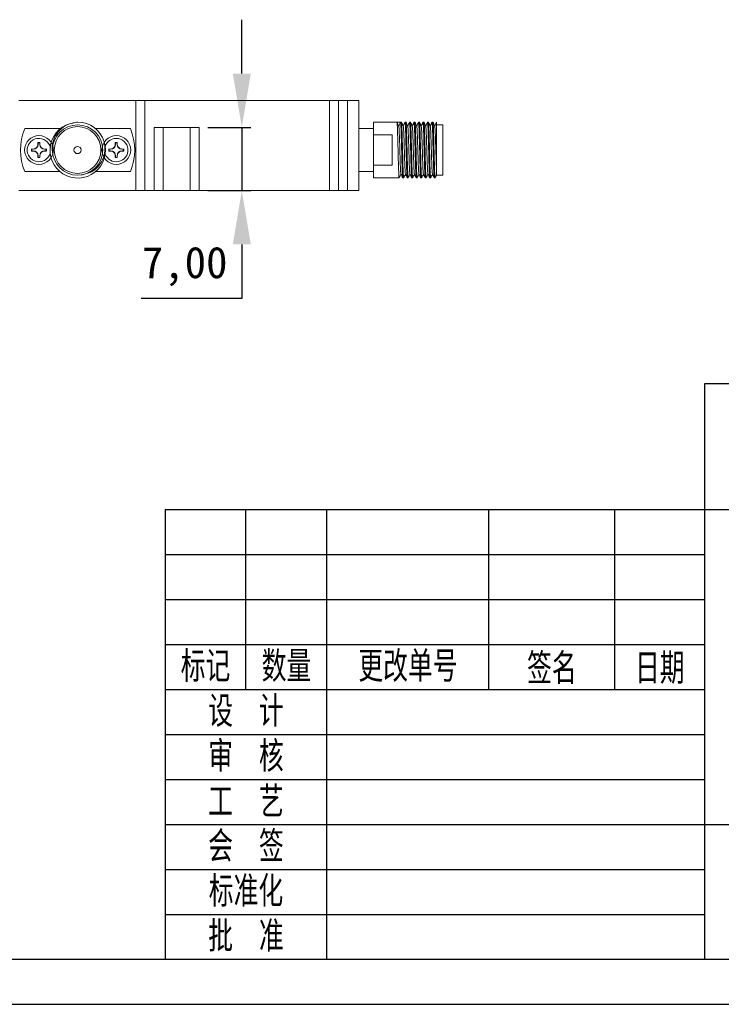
# Model space of a CAD drawing. Header units: millimetres. Extents: x 2112 to 2532, y 896 to 1193.
# Tile 3 of 10: x 2331 to 2409, y 896 to 1005. Entities that reach past the tile are written whole.
import ezdxf

# ---------------------------------------------------------------- set-up
doc = ezdxf.new("R2010")
doc.units = ezdxf.units.MM
doc.layers.add('图框周边', color=6, linetype='Continuous')
doc.layers.add('图框线', color=7, linetype='Continuous', lineweight=30)
doc.styles.get("Standard").update_dxf_attribs({"font": 'arial.ttf'})
doc.styles.add('STYLE1', font='txt', dxfattribs={"width": 0.707})
doc.dimstyles.new('ISO-25', dxfattribs={"dimtxt": 2.5, "dimasz": 2.5, "dimexe": 1.25, "dimexo": 0.625, "dimtad": 1, "dimtxsty": 'Standard', "dimcen": 2.5, "dimadec": 0, "dimazin": 0, "dimtfac": 1, "dimtmove": 0, "dimatfit": 3, "dimfxl": 1, "dimarcsym": 0})

# ---------------------------------------------------------------- blocks, each defined once
blk = doc.blocks.new('M1.6')
at = {"color": 7, "linetype": 'Continuous', "lineweight": 15}
for p, q in [((271.56, 206.01), (271.75, 206.01)), ((271.56, 205.82), (271.75, 205.82)), ((272.28, 206.73), (272.28, 206.55)), ((272.47, 206.73), (272.47, 206.55)), ((273.19, 206.01), (273, 206.01)), ((273.19, 205.82), (273, 205.82)), ((272.28, 205.11), (272.28, 205.29)), ((272.47, 205.11), (272.47, 205.29))]:
    blk.add_line(p, q, dxfattribs=at)
at = {"color": 7, "linetype": 'Continuous', "lineweight": 15, "flags": 128}
for points in [[(271.55, 206.03), (271.57, 206.03), (271.6, 206.03), (271.62, 206.03), (271.65, 206.03), (271.67, 206.03), (271.7, 206.03), (271.72, 206.03), (271.75, 206.03)], [(271.55, 205.8), (271.57, 205.8), (271.6, 205.8), (271.62, 205.8), (271.65, 205.8), (271.67, 205.8), (271.7, 205.8), (271.72, 205.8), (271.75, 205.8)], [(272.26, 206.74), (272.26, 206.72), (272.26, 206.69), (272.26, 206.67), (272.26, 206.65), (272.26, 206.62), (272.26, 206.6), (272.26, 206.57), (272.26, 206.55)], [(272.49, 206.74), (272.49, 206.72), (272.49, 206.69), (272.49, 206.67), (272.49, 206.65), (272.49, 206.62), (272.49, 206.6), (272.49, 206.57), (272.49, 206.55)], [(273.2, 206.03), (273.18, 206.03), (273.15, 206.03), (273.13, 206.03), (273.1, 206.03), (273.08, 206.03), (273.05, 206.03), (273.03, 206.03), (273, 206.03)], [(273.2, 205.8), (273.18, 205.8), (273.15, 205.8), (273.13, 205.8), (273.1, 205.8), (273.08, 205.8), (273.05, 205.8), (273.03, 205.8), (273, 205.8)], [(272.26, 205.09), (272.26, 205.11), (272.26, 205.14), (272.26, 205.16), (272.26, 205.19), (272.26, 205.21), (272.26, 205.24), (272.26, 205.26), (272.26, 205.29)], [(272.49, 205.09), (272.49, 205.11), (272.49, 205.14), (272.49, 205.16), (272.49, 205.19), (272.49, 205.21), (272.49, 205.24), (272.49, 205.26), (272.49, 205.29)]]:
    blk.add_lwpolyline(points, dxfattribs=at)
at = {"color": 7, "linetype": 'Continuous', "lineweight": 15}
blk.add_circle((272.38, 205.92), 1.6, dxfattribs=at)
for centre, radius, start, end in [((272.38, 205.92), 0.835, 172.109, 187.891), ((272.38, 205.92), 0.817, 173.1839, 186.8161), ((271.75, 206.55), 0.533, 270.2329, 0), ((271.75, 205.29), 0.533, 0, 89.7671), ((272.38, 205.92), 0.835, 82.1127, 97.8873), ((272.38, 205.92), 0.817, 83.1922, 96.8078), ((273.01, 206.55), 0.533, 180, 269.7671), ((273.01, 205.29), 0.533, 90.2329, 180), ((272.38, 205.92), 0.817, 353.1839, 6.8161), ((272.38, 205.92), 0.835, 352.109, 7.891), ((272.38, 205.92), 0.835, 262.1127, 277.8873), ((272.38, 205.92), 0.817, 263.1922, 276.8078)]:
    blk.add_arc(centre, radius, start, end, dxfattribs=at)
for points in [[(271.56, 206.01), (271.56, 206.02), (271.55, 206.03), (271.55, 206.03)], [(271.56, 205.82), (271.56, 205.81), (271.55, 205.81), (271.55, 205.8)], [(272.28, 206.73), (272.27, 206.73), (272.27, 206.74), (272.26, 206.74)], [(272.47, 206.73), (272.48, 206.73), (272.48, 206.74), (272.49, 206.74)], [(273.19, 206.01), (273.19, 206.02), (273.2, 206.03), (273.2, 206.03)], [(273.19, 205.82), (273.19, 205.81), (273.2, 205.81), (273.2, 205.8)], [(272.28, 205.11), (272.27, 205.1), (272.27, 205.1), (272.26, 205.09)], [(272.47, 205.11), (272.48, 205.1), (272.48, 205.1), (272.49, 205.09)]]:
    blk.add_open_spline(points, degree=3, dxfattribs=at)
for points in [[(272.26, 206.55), (272.26, 206.42), (272.2, 206.28), (272.01, 206.09), (271.88, 206.04), (271.75, 206.03)], [(272.26, 205.29), (272.26, 205.42), (272.2, 205.55), (272.01, 205.74), (271.88, 205.8), (271.75, 205.8)], [(272.49, 206.55), (272.49, 206.42), (272.55, 206.28), (272.74, 206.09), (272.87, 206.04), (273, 206.03)], [(273, 205.8), (272.87, 205.8), (272.74, 205.74), (272.55, 205.55), (272.49, 205.42), (272.49, 205.29)]]:
    blk.add_open_spline(points, degree=3, knots=[0, 0, 0, 0, 0.5, 0.5, 1, 1, 1, 1], dxfattribs=at)
blk = doc.blocks.new('*D6')
at = {"color": 0, "lineweight": -2, "transparency": 16777216}
for p, q in [((2355.85, 998.98), (2355.85, 1004.97)), ((2352.09, 992.98), (2356.84, 992.98)), ((2355.85, 992.98), (2355.85, 985.98)), ((2352.09, 985.98), (2356.84, 985.98)), ((2355.85, 979.99), (2355.85, 973.99)), ((2355.85, 973.99), (2344.67, 973.99))]:
    blk.add_line(p, q, dxfattribs=at)
at = {"color": 0, "transparency": 16777216}
for points in [[(2354.85, 998.98), (2356.85, 998.98), (2355.85, 992.98)], [(2354.85, 979.99), (2356.85, 979.99), (2355.85, 985.98)]]:
    blk.add_solid(points, dxfattribs=at)
at = {"layer": 'Defpoints', "color": 0, "transparency": 16777216}
for p in [(2351.09, 992.98), (2351.09, 985.98), (2355.85, 985.98)]:
    blk.add_point(p, dxfattribs=at)
at = {"color": 0, "transparency": 16777216, "insert": (2349.5, 977.54), "char_height": 6.35, "attachment_point": 5}
blk.add_mtext('{\\fFangSong|b0|i0|c134|p49;\\H0.55118x;7,00}', dxfattribs=at)

msp = doc.modelspace()

# ---------------------------------------------------------------- linework, layer by layer
at = {"color": 7, "linetype": 'Continuous', "lineweight": 15}
for p, q in [((2331.074, 995.982), (2344.074, 995.982)), ((2344.074, 995.982), (2344.074, 985.982)), ((2345.074, 985.982), (2345.074, 995.982)), ((2345.074, 995.982), (2365.595, 995.982)), ((2365.595, 995.982), (2365.595, 985.982)), ((2366.595, 985.982), (2366.595, 995.982)), ((2367.595, 995.982), (2367.595, 985.982)), ((2367.595, 995.982), (2368.845, 995.982)), ((2368.845, 985.982), (2368.845, 995.982)), ((2366.595, 994.062), (2366.597, 994.062)), ((2335.632, 992.882), (2331.716, 992.882)), ((2343.473, 992.882), (2339.557, 992.882)), ((2351.095, 992.982), (2346.095, 992.982)), ((2346.095, 992.982), (2346.095, 985.982)), ((2347.095, 985.982), (2347.095, 992.982)), ((2350.095, 992.982), (2350.095, 985.982)), ((2351.095, 985.982), (2351.095, 992.982)), ((2370.495, 992.882), (2368.845, 992.882)), ((2373.095, 993.582), (2370.495, 993.582)), ((2370.495, 993.582), (2370.495, 992.882)), ((2370.495, 992.882), (2370.495, 988.082)), ((2373.095, 993.582), (2373.495, 993.582)), ((2373.495, 993.582), (2373.296, 993.152)), ((2373.595, 993.582), (2373.495, 993.582)), ((2374.095, 993.582), (2373.995, 993.582)), ((2374.595, 993.582), (2374.495, 993.582)), ((2375.095, 993.582), (2374.995, 993.582)), ((2375.595, 993.582), (2375.495, 993.582)), ((2376.095, 993.582), (2375.995, 993.582)), ((2376.595, 993.582), (2376.495, 993.582)), ((2377.095, 993.582), (2376.995, 993.582)), ((2377.293, 993.147), (2377.29, 993.127)), ((2377.495, 993.582), (2377.49, 993.555)), ((2378.195, 993.282), (2377.495, 993.282)), ((2378.195, 987.682), (2378.195, 993.282)), ((2370.495, 992.17), (2372.573, 992.17)), ((2372.573, 992.17), (2372.573, 988.794)), ((2377.495, 990.018), (2377.495, 987.682)), ((2372.573, 988.794), (2370.495, 988.794)), ((2331.716, 988.082), (2335.632, 988.082)), ((2338.2, 987.765), (2338.011, 987.713)), ((2339.557, 988.082), (2343.473, 988.082)), ((2368.845, 988.082), (2370.495, 988.082)), ((2370.495, 988.082), (2370.495, 987.382)), ((2370.495, 987.382), (2373.345, 987.382)), ((2373.745, 987.382), (2373.845, 987.382)), ((2374.245, 987.382), (2374.345, 987.382)), ((2374.745, 987.382), (2374.845, 987.382)), ((2375.245, 987.382), (2375.345, 987.382)), ((2375.745, 987.382), (2375.845, 987.382)), ((2376.245, 987.382), (2376.345, 987.382)), ((2376.745, 987.382), (2376.845, 987.382)), ((2377.245, 987.382), (2377.345, 987.382)), ((2377.495, 987.682), (2378.195, 987.682)), ((2331.074, 985.982), (2344.074, 985.982)), ((2345.074, 985.982), (2346.095, 985.982)), ((2347.095, 985.982), (2350.095, 985.982)), ((2351.095, 985.982), (2365.595, 985.982)), ((2368.845, 985.982), (2367.595, 985.982))]:
    msp.add_line(p, q, dxfattribs=at)
for radius in [2.8, 2.6, 0.4]:
    msp.add_circle((2337.595, 990.482), radius, dxfattribs=at)
for centre, radius, start, end in [((2337.595, 990.482), 6.35, 157.79307, 202.20693), ((2337.615, 990.455), 3.088, 97.66721, 18.05865), ((2337.595, 990.482), 3.1, 17.4576, 90), ((2337.595, 990.482), 6.35, 337.79307, 22.20693), ((2333.295, 990.482), 1.3, 11.73059, 270), ((2341.895, 990.482), 1.3, 270, 163.33916), ((2333.295, 990.482), 1.3, 270, 343.48524), ((2341.895, 990.482), 1.3, 190.65424, 270)]:
    msp.add_arc(centre, radius, start, end, dxfattribs=at)
for points, knots in [([(2344.074, 995.982), (2344.089, 995.982), (2344.119, 995.982), (2344.351, 995.982), (2344.681, 995.982), (2344.943, 995.982), (2345.074, 995.982)], [0, 0, 0, 0, 0.2500046, 0.4999994, 0.7500029, 1, 1, 1, 1]), ([(2365.595, 995.982), (2365.726, 995.982), (2365.988, 995.982), (2366.318, 995.982), (2366.549, 995.982), (2366.579, 995.982), (2366.595, 995.982)], [0, 0, 0, 0, 0.249999, 0.5000022, 0.7499953, 1, 1, 1, 1]), ([(2366.595, 995.982), (2366.61, 995.982), (2366.64, 995.982), (2366.871, 995.982), (2367.201, 995.982), (2367.463, 995.982), (2367.595, 995.982)], [0, 0, 0, 0, 0.2500002, 0.5000033, 0.7500017, 1, 1, 1, 1]), ([(2334.833, 990.018), (2334.791, 990.335), (2334.707, 990.968), (2334.99, 991.901), (2335.546, 992.708), (2336.353, 993.307), (2337.09, 993.543), (2337.51, 993.575), (2337.595, 993.582)], [0, 0, 0, 0, 0.1854932, 0.3709792, 0.5563594, 0.7528405, 0.9501894, 1, 1, 1, 1]), ([(2373.299, 993.145), (2373.265, 993.217), (2373.199, 993.361), (2373.132, 993.506), (2373.098, 993.578)], [0, 0, 0, 0, 0.4999408, 1, 1, 1, 1]), ([(2373.099, 993.555), (2373.106, 993.524), (2373.122, 993.457), (2373.149, 992.943), (2373.176, 992.158), (2373.201, 991.174), (2373.23, 990.115), (2373.256, 989.096), (2373.281, 988.236), (2373.31, 987.62), (2373.331, 987.422), (2373.343, 987.365), (2373.347, 987.398), (2373.349, 987.409)], [0, 0, 0, 0, 0.0906583, 0.1980506, 0.3054635, 0.4128651, 0.5202651, 0.6276777, 0.735081, 0.8424813, 0.949893, 0.9832578, 1, 1, 1, 1]), ([(2373.54, 987.848), (2373.538, 987.845), (2373.527, 987.83), (2373.506, 988.098), (2373.478, 988.63), (2373.454, 989.381), (2373.427, 990.248), (2373.399, 991.143), (2373.374, 991.964), (2373.348, 992.619), (2373.321, 993.045), (2373.306, 993.1), (2373.299, 993.124)], [0, 0, 0, 0, 0.0311879, 0.1420082, 0.2534435, 0.3604148, 0.470565, 0.5823226, 0.6898317, 0.799165, 0.9110854, 1, 1, 1, 1]), ([(2373.745, 987.382), (2373.736, 987.416), (2373.719, 987.485), (2373.69, 988.019), (2373.664, 988.807), (2373.638, 989.79), (2373.609, 990.849), (2373.583, 991.867), (2373.558, 992.73), (2373.529, 993.336), (2373.508, 993.564), (2373.497, 993.579), (2373.495, 993.582)], [0, 0, 0, 0, 0.10739382, 0.21478689, 0.32220063, 0.42960301, 0.53700383, 0.64441734, 0.7518214, 0.85922249, 0.96663509, 1, 1, 1, 1]), ([(2373.799, 993.145), (2373.765, 993.217), (2373.699, 993.361), (2373.632, 993.506), (2373.598, 993.578)], [0, 0, 0, 0, 0.49997231, 1, 1, 1, 1]), ([(2373.599, 993.555), (2373.606, 993.524), (2373.622, 993.457), (2373.649, 992.943), (2373.676, 992.158), (2373.701, 991.174), (2373.73, 990.115), (2373.756, 989.096), (2373.781, 988.236), (2373.81, 987.62), (2373.831, 987.422), (2373.843, 987.365), (2373.847, 987.398), (2373.849, 987.409)], [0, 0, 0, 0, 0.09066694, 0.19805917, 0.3054721, 0.41287364, 0.52027366, 0.62768634, 0.73508956, 0.84248984, 0.94990162, 0.98326635, 1, 1, 1, 1]), ([(2373.991, 993.578), (2373.957, 993.506), (2373.892, 993.365), (2373.826, 993.223), (2373.795, 993.154)], [0, 0, 0, 0, 0.511158, 1, 1, 1, 1]), ([(2374.04, 987.846), (2374.038, 987.842), (2374.028, 987.825), (2374.007, 988.083), (2373.979, 988.606), (2373.955, 989.351), (2373.928, 990.214), (2373.9, 991.11), (2373.875, 991.936), (2373.849, 992.598), (2373.822, 993.038), (2373.806, 993.1), (2373.799, 993.128)], [0, 0, 0, 0, 0.0273877, 0.1380351, 0.2495278, 0.3565628, 0.4665047, 0.5782824, 0.6859319, 0.7950247, 0.906927, 1, 1, 1, 1]), ([(2374.245, 987.382), (2374.236, 987.416), (2374.219, 987.485), (2374.19, 988.019), (2374.164, 988.807), (2374.138, 989.79), (2374.109, 990.849), (2374.083, 991.868), (2374.058, 992.728), (2374.029, 993.344), (2374.008, 993.542), (2373.996, 993.599), (2373.992, 993.566), (2373.99, 993.555)], [0, 0, 0, 0, 0.105628, 0.2112553, 0.3169028, 0.4225393, 0.5281742, 0.6338215, 0.7394596, 0.8450947, 0.9507412, 0.9835575, 1, 1, 1, 1]), ([(2374.095, 993.582), (2374.103, 993.548), (2374.12, 993.479), (2374.149, 992.945), (2374.176, 992.157), (2374.201, 991.174), (2374.23, 990.115), (2374.256, 989.096), (2374.281, 988.236), (2374.31, 987.62), (2374.331, 987.422), (2374.343, 987.365), (2374.347, 987.398), (2374.349, 987.409)], [0, 0, 0, 0, 0.1056262, 0.2112519, 0.316898, 0.4225329, 0.5281663, 0.6338121, 0.7394486, 0.8450822, 0.9507272, 0.9835431, 1, 1, 1, 1]), ([(2374.299, 993.145), (2374.265, 993.217), (2374.199, 993.361), (2374.132, 993.506), (2374.098, 993.578)], [0, 0, 0, 0, 0.4999441, 1, 1, 1, 1]), ([(2374.491, 993.578), (2374.457, 993.506), (2374.392, 993.365), (2374.326, 993.223), (2374.295, 993.154)], [0, 0, 0, 0, 0.5113351, 1, 1, 1, 1]), ([(2374.54, 987.831), (2374.539, 987.829), (2374.531, 987.811), (2374.514, 987.994), (2374.489, 988.387), (2374.466, 988.981), (2374.444, 989.694), (2374.42, 990.482), (2374.395, 991.27), (2374.373, 991.983), (2374.35, 992.577), (2374.325, 992.97), (2374.308, 993.153), (2374.3, 993.135), (2374.299, 993.133)], [0, 0, 0, 0, 0.0112466, 0.1089176, 0.2085322, 0.3057307, 0.4009184, 0.4999861, 0.5990521, 0.6942413, 0.7914385, 0.8910531, 0.9887245, 1, 1, 1, 1]), ([(2374.745, 987.382), (2374.736, 987.416), (2374.719, 987.485), (2374.69, 988.019), (2374.664, 988.807), (2374.638, 989.79), (2374.609, 990.849), (2374.583, 991.868), (2374.558, 992.728), (2374.529, 993.344), (2374.508, 993.542), (2374.496, 993.599), (2374.492, 993.566), (2374.49, 993.555)], [0, 0, 0, 0, 0.1056264, 0.211252, 0.316898, 0.4225328, 0.528166, 0.6338118, 0.7394482, 0.8450817, 0.9507266, 0.9835424, 1, 1, 1, 1]), ([(2374.595, 993.582), (2374.603, 993.548), (2374.62, 993.479), (2374.649, 992.945), (2374.676, 992.157), (2374.701, 991.174), (2374.73, 990.115), (2374.756, 989.096), (2374.781, 988.236), (2374.81, 987.62), (2374.831, 987.422), (2374.843, 987.365), (2374.847, 987.398), (2374.849, 987.409)], [0, 0, 0, 0, 0.1056261, 0.2112516, 0.3168975, 0.4225323, 0.5281655, 0.6338111, 0.7394475, 0.845081, 0.9507258, 0.9835416, 1, 1, 1, 1]), ([(2374.799, 993.145), (2374.765, 993.217), (2374.699, 993.361), (2374.632, 993.506), (2374.598, 993.578)], [0, 0, 0, 0, 0.4999548, 1, 1, 1, 1]), ([(2374.991, 993.578), (2374.957, 993.506), (2374.892, 993.365), (2374.826, 993.223), (2374.795, 993.154)], [0, 0, 0, 0, 0.511456, 1, 1, 1, 1]), ([(2375.04, 987.836), (2375.033, 987.864), (2375.017, 987.926), (2374.99, 988.366), (2374.964, 989.028), (2374.939, 989.854), (2374.911, 990.75), (2374.884, 991.613), (2374.86, 992.358), (2374.832, 992.881), (2374.811, 993.139), (2374.801, 993.122), (2374.799, 993.118)], [0, 0, 0, 0, 0.0932935, 0.2051809, 0.3142592, 0.4218926, 0.5336555, 0.6435845, 0.7506053, 0.8620831, 0.9727153, 1, 1, 1, 1]), ([(2375.245, 987.382), (2375.236, 987.416), (2375.219, 987.485), (2375.19, 988.019), (2375.164, 988.807), (2375.138, 989.79), (2375.109, 990.849), (2375.083, 991.868), (2375.058, 992.728), (2375.029, 993.344), (2375.008, 993.542), (2374.996, 993.599), (2374.992, 993.566), (2374.99, 993.555)], [0, 0, 0, 0, 0.1056255, 0.2112502, 0.3168953, 0.4225292, 0.5281616, 0.6338064, 0.7394419, 0.8450746, 0.9507185, 0.9835341, 1, 1, 1, 1]), ([(2375.299, 993.145), (2375.265, 993.217), (2375.199, 993.361), (2375.132, 993.506), (2375.098, 993.578)], [0, 0, 0, 0, 0.4999408, 1, 1, 1, 1]), ([(2375.099, 993.555), (2375.106, 993.524), (2375.122, 993.457), (2375.149, 992.943), (2375.176, 992.158), (2375.201, 991.174), (2375.23, 990.115), (2375.256, 989.096), (2375.281, 988.236), (2375.31, 987.62), (2375.331, 987.422), (2375.343, 987.365), (2375.347, 987.398), (2375.349, 987.409)], [0, 0, 0, 0, 0.0906649, 0.1980582, 0.3054723, 0.412875, 0.5202761, 0.62769, 0.7350943, 0.8424957, 0.9499087, 0.9832738, 1, 1, 1, 1]), ([(2375.491, 993.578), (2375.457, 993.506), (2375.392, 993.365), (2375.326, 993.223), (2375.295, 993.154)], [0, 0, 0, 0, 0.5112755, 1, 1, 1, 1]), ([(2375.54, 987.84), (2375.533, 987.864), (2375.518, 987.919), (2375.491, 988.345), (2375.465, 989), (2375.44, 989.821), (2375.412, 990.716), (2375.385, 991.583), (2375.361, 992.334), (2375.333, 992.866), (2375.312, 993.134), (2375.301, 993.119), (2375.299, 993.116)], [0, 0, 0, 0, 0.0889087, 0.2008119, 0.3101271, 0.4176198, 0.5293621, 0.6394955, 0.7464505, 0.8578687, 0.968672, 1, 1, 1, 1]), ([(2375.745, 987.382), (2375.736, 987.416), (2375.719, 987.485), (2375.69, 988.019), (2375.664, 988.807), (2375.638, 989.79), (2375.609, 990.849), (2375.583, 991.868), (2375.558, 992.728), (2375.529, 993.344), (2375.508, 993.542), (2375.496, 993.599), (2375.492, 993.566), (2375.49, 993.555)], [0, 0, 0, 0, 0.1056274, 0.2112539, 0.3169009, 0.4225366, 0.5281709, 0.6338176, 0.739455, 0.8450895, 0.9507353, 0.9835514, 1, 1, 1, 1]), ([(2375.799, 993.145), (2375.766, 993.217), (2375.699, 993.361), (2375.632, 993.506), (2375.598, 993.578)], [0, 0, 0, 0, 0.4999692, 1, 1, 1, 1]), ([(2375.599, 993.555), (2375.606, 993.524), (2375.622, 993.457), (2375.649, 992.943), (2375.676, 992.158), (2375.701, 991.174), (2375.73, 990.115), (2375.756, 989.096), (2375.781, 988.236), (2375.81, 987.62), (2375.831, 987.422), (2375.843, 987.365), (2375.847, 987.398), (2375.849, 987.409)], [0, 0, 0, 0, 0.0906416, 0.1980371, 0.3054533, 0.4128581, 0.5202614, 0.6276773, 0.7350838, 0.8424873, 0.9499024, 0.9832681, 1, 1, 1, 1]), ([(2375.991, 993.578), (2375.957, 993.506), (2375.892, 993.365), (2375.826, 993.223), (2375.795, 993.154)], [0, 0, 0, 0, 0.5113769, 1, 1, 1, 1]), ([(2376.04, 987.843), (2376.033, 987.864), (2376.018, 987.912), (2375.992, 988.325), (2375.966, 988.972), (2375.941, 989.789), (2375.913, 990.683), (2375.886, 991.552), (2375.862, 992.309), (2375.834, 992.851), (2375.813, 993.128), (2375.802, 993.117), (2375.799, 993.114)], [0, 0, 0, 0, 0.0845438, 0.1964534, 0.3060017, 0.4133703, 0.5250799, 0.6354119, 0.7423198, 0.8536699, 0.9646363, 1, 1, 1, 1]), ([(2376.245, 987.382), (2376.236, 987.416), (2376.219, 987.485), (2376.19, 988.019), (2376.163, 988.807), (2376.138, 989.79), (2376.109, 990.849), (2376.083, 991.868), (2376.058, 992.728), (2376.029, 993.344), (2376.008, 993.542), (2375.996, 993.599), (2375.992, 993.566), (2375.99, 993.555)], [0, 0, 0, 0, 0.1056249, 0.211249, 0.3168934, 0.4225267, 0.5281584, 0.6338026, 0.7394375, 0.8450695, 0.9507129, 0.9835282, 1, 1, 1, 1]), ([(2376.299, 993.145), (2376.265, 993.217), (2376.199, 993.361), (2376.132, 993.506), (2376.098, 993.578)], [0, 0, 0, 0, 0.4999408, 1, 1, 1, 1]), ([(2376.099, 993.555), (2376.106, 993.524), (2376.122, 993.457), (2376.149, 992.943), (2376.176, 992.158), (2376.201, 991.174), (2376.23, 990.115), (2376.256, 989.096), (2376.281, 988.236), (2376.31, 987.62), (2376.331, 987.422), (2376.343, 987.365), (2376.347, 987.398), (2376.349, 987.409)], [0, 0, 0, 0, 0.0906631, 0.1980561, 0.3054699, 0.4128722, 0.520273, 0.6276865, 0.7350906, 0.8424917, 0.9499043, 0.9832693, 1, 1, 1, 1]), ([(2376.491, 993.578), (2376.457, 993.506), (2376.392, 993.365), (2376.326, 993.223), (2376.295, 993.154)], [0, 0, 0, 0, 0.511226, 1, 1, 1, 1]), ([(2376.54, 987.846), (2376.537, 987.847), (2376.526, 987.851), (2376.506, 988.102), (2376.481, 988.568), (2376.459, 989.207), (2376.436, 989.951), (2376.411, 990.75), (2376.386, 991.55), (2376.363, 992.284), (2376.335, 992.835), (2376.313, 993.122), (2376.302, 993.115), (2376.299, 993.113)], [0, 0, 0, 0, 0.0436527, 0.1424343, 0.2417063, 0.3372765, 0.4339391, 0.533484, 0.6315679, 0.7383561, 0.8495385, 0.9605671, 1, 1, 1, 1]), ([(2376.745, 987.382), (2376.736, 987.416), (2376.719, 987.485), (2376.69, 988.019), (2376.664, 988.807), (2376.638, 989.79), (2376.609, 990.849), (2376.583, 991.868), (2376.558, 992.728), (2376.529, 993.344), (2376.508, 993.542), (2376.496, 993.599), (2376.492, 993.566), (2376.49, 993.555)], [0, 0, 0, 0, 0.1056277, 0.2112546, 0.3169019, 0.422538, 0.5281726, 0.6338196, 0.7394574, 0.8450922, 0.9507384, 0.9835546, 1, 1, 1, 1]), ([(2376.799, 993.145), (2376.765, 993.217), (2376.699, 993.361), (2376.632, 993.506), (2376.598, 993.578)], [0, 0, 0, 0, 0.499955, 1, 1, 1, 1]), ([(2376.599, 993.555), (2376.606, 993.524), (2376.622, 993.457), (2376.649, 992.943), (2376.676, 992.158), (2376.701, 991.174), (2376.73, 990.115), (2376.756, 989.096), (2376.781, 988.236), (2376.81, 987.62), (2376.831, 987.422), (2376.843, 987.365), (2376.847, 987.398), (2376.849, 987.409)], [0, 0, 0, 0, 0.0906519, 0.1980468, 0.3054622, 0.4128664, 0.520269, 0.6276842, 0.73509, 0.8424929, 0.9499072, 0.9832728, 1, 1, 1, 1]), ([(2376.991, 993.578), (2376.957, 993.506), (2376.892, 993.365), (2376.826, 993.223), (2376.795, 993.154)], [0, 0, 0, 0, 0.5113094, 1, 1, 1, 1]), ([(2377.04, 987.851), (2377.037, 987.849), (2377.026, 987.842), (2377.004, 988.129), (2376.976, 988.68), (2376.953, 989.414), (2376.928, 990.214), (2376.903, 991.013), (2376.88, 991.757), (2376.858, 992.396), (2376.833, 992.862), (2376.813, 993.113), (2376.802, 993.117), (2376.799, 993.118)], [0, 0, 0, 0, 0.0393026, 0.1503511, 0.2615534, 0.3683608, 0.4664604, 0.566025, 0.6627049, 0.7582923, 0.857582, 0.9563814, 1, 1, 1, 1]), ([(2377.245, 987.382), (2377.236, 987.416), (2377.219, 987.485), (2377.19, 988.019), (2377.164, 988.807), (2377.138, 989.79), (2377.109, 990.849), (2377.083, 991.868), (2377.058, 992.728), (2377.029, 993.344), (2377.008, 993.542), (2376.996, 993.599), (2376.992, 993.566), (2376.99, 993.555)], [0, 0, 0, 0, 0.1056266, 0.2112525, 0.3168988, 0.4225338, 0.5281673, 0.6338133, 0.73945, 0.8450838, 0.9507289, 0.9835448, 1, 1, 1, 1]), ([(2377.299, 993.145), (2377.265, 993.217), (2377.199, 993.361), (2377.132, 993.506), (2377.098, 993.578)], [0, 0, 0, 0, 0.4999376, 1, 1, 1, 1]), ([(2377.099, 993.555), (2377.106, 993.524), (2377.122, 993.457), (2377.149, 992.943), (2377.176, 992.158), (2377.201, 991.174), (2377.23, 990.115), (2377.256, 989.096), (2377.281, 988.236), (2377.31, 987.62), (2377.331, 987.422), (2377.343, 987.365), (2377.347, 987.398), (2377.349, 987.409)], [0, 0, 0, 0, 0.0906609, 0.1980542, 0.3054683, 0.412871, 0.5202722, 0.6276861, 0.7350905, 0.8424919, 0.9499049, 0.98327, 1, 1, 1, 1]), ([(2377.491, 993.578), (2377.457, 993.506), (2377.392, 993.365), (2377.326, 993.223), (2377.295, 993.154)], [0, 0, 0, 0, 0.51149024, 1, 1, 1, 1]), ([(2377.495, 988.317), (2377.489, 988.438), (2377.474, 988.742), (2377.453, 989.413), (2377.426, 990.281), (2377.398, 991.175), (2377.373, 991.992), (2377.347, 992.639), (2377.321, 993.052), (2377.306, 993.1), (2377.299, 993.121)], [0, 0, 0, 0, 0.08780325, 0.21913866, 0.35467831, 0.49191485, 0.62381623, 0.75839363, 0.89587458, 1, 1, 1, 1]), ([(2377.495, 990.018), (2377.495, 990.335), (2377.495, 990.968), (2377.495, 991.901), (2377.495, 992.708), (2377.495, 993.307), (2377.495, 993.543), (2377.495, 993.575), (2377.495, 993.582)], [0, 0, 0, 0, 0.1854933, 0.3709795, 0.5563591, 0.7528411, 0.950189, 1, 1, 1, 1]), ([(2340.552, 991.412), (2340.603, 991.072), (2340.707, 990.393), (2340.424, 989.379), (2339.849, 988.538), (2339.143, 987.983), (2338.628, 987.872), (2338.438, 987.831)], [0, 0, 0, 0, 0.2204614, 0.4409282, 0.6614622, 0.8749071, 1, 1, 1, 1]), ([(2373.348, 987.386), (2373.382, 987.458), (2373.447, 987.599), (2373.513, 987.741), (2373.545, 987.81)], [0, 0, 0, 0, 0.5113354, 1, 1, 1, 1]), ([(2373.54, 987.819), (2373.573, 987.747), (2373.64, 987.603), (2373.707, 987.458), (2373.741, 987.386)], [0, 0, 0, 0, 0.4999354, 1, 1, 1, 1]), ([(2373.848, 987.386), (2373.882, 987.458), (2373.947, 987.599), (2374.013, 987.741), (2374.045, 987.81)], [0, 0, 0, 0, 0.5113098, 1, 1, 1, 1]), ([(2374.04, 987.819), (2374.074, 987.747), (2374.14, 987.603), (2374.207, 987.458), (2374.241, 987.386)], [0, 0, 0, 0, 0.4999484, 1, 1, 1, 1]), ([(2374.348, 987.386), (2374.382, 987.458), (2374.447, 987.599), (2374.513, 987.741), (2374.545, 987.81)], [0, 0, 0, 0, 0.5113131, 1, 1, 1, 1]), ([(2374.54, 987.819), (2374.574, 987.747), (2374.64, 987.603), (2374.707, 987.458), (2374.741, 987.386)], [0, 0, 0, 0, 0.499943, 1, 1, 1, 1]), ([(2374.848, 987.386), (2374.882, 987.458), (2374.947, 987.599), (2375.013, 987.741), (2375.045, 987.81)], [0, 0, 0, 0, 0.5113132, 1, 1, 1, 1]), ([(2375.04, 987.819), (2375.074, 987.747), (2375.14, 987.603), (2375.207, 987.458), (2375.241, 987.386)], [0, 0, 0, 0, 0.4999658, 1, 1, 1, 1]), ([(2375.348, 987.386), (2375.382, 987.458), (2375.447, 987.599), (2375.513, 987.741), (2375.545, 987.81)], [0, 0, 0, 0, 0.5113206, 1, 1, 1, 1]), ([(2375.54, 987.819), (2375.574, 987.747), (2375.64, 987.603), (2375.707, 987.458), (2375.741, 987.386)], [0, 0, 0, 0, 0.499955, 1, 1, 1, 1]), ([(2375.848, 987.386), (2375.882, 987.458), (2375.947, 987.599), (2376.013, 987.741), (2376.045, 987.81)], [0, 0, 0, 0, 0.5113207, 1, 1, 1, 1]), ([(2376.04, 987.819), (2376.073, 987.747), (2376.14, 987.603), (2376.207, 987.458), (2376.241, 987.386)], [0, 0, 0, 0, 0.499947, 1, 1, 1, 1]), ([(2376.348, 987.386), (2376.382, 987.458), (2376.447, 987.599), (2376.513, 987.741), (2376.545, 987.81)], [0, 0, 0, 0, 0.511324, 1, 1, 1, 1]), ([(2376.54, 987.819), (2376.574, 987.747), (2376.64, 987.603), (2376.707, 987.458), (2376.741, 987.386)], [0, 0, 0, 0, 0.4999594, 1, 1, 1, 1]), ([(2376.848, 987.386), (2376.882, 987.458), (2376.947, 987.599), (2377.013, 987.741), (2377.045, 987.81)], [0, 0, 0, 0, 0.511324, 1, 1, 1, 1]), ([(2377.04, 987.819), (2377.073, 987.747), (2377.14, 987.603), (2377.207, 987.458), (2377.241, 987.386)], [0, 0, 0, 0, 0.4999214, 1, 1, 1, 1]), ([(2377.348, 987.386), (2377.382, 987.458), (2377.431, 987.565), (2377.481, 987.673), (2377.497, 987.708)], [0, 0, 0, 0, 0.67359782, 1, 1, 1, 1]), ([(2345.074, 985.982), (2344.943, 985.982), (2344.681, 985.982), (2344.351, 985.982), (2344.119, 985.982), (2344.089, 985.982), (2344.074, 985.982)], [0, 0, 0, 0, 0.2499971, 0.5000006, 0.7499954, 1, 1, 1, 1]), ([(2347.095, 985.982), (2346.963, 985.982), (2346.701, 985.982), (2346.371, 985.982), (2346.14, 985.982), (2346.11, 985.982), (2346.095, 985.982)], [0, 0, 0, 0, 0.2499964, 0.4999939, 0.7499961, 1, 1, 1, 1]), ([(2351.095, 985.982), (2351.079, 985.982), (2351.049, 985.982), (2350.818, 985.982), (2350.488, 985.982), (2350.226, 985.982), (2350.095, 985.982)], [0, 0, 0, 0, 0.2500038, 0.5000059, 0.7500013, 1, 1, 1, 1]), ([(2365.595, 985.982), (2365.726, 985.982), (2365.988, 985.982), (2366.318, 985.982), (2366.549, 985.982), (2366.579, 985.982), (2366.595, 985.982)], [0, 0, 0, 0, 0.249999, 0.5000022, 0.7499953, 1, 1, 1, 1]), ([(2367.595, 985.982), (2367.463, 985.982), (2367.201, 985.982), (2366.871, 985.982), (2366.64, 985.982), (2366.61, 985.982), (2366.595, 985.982)], [0, 0, 0, 0, 0.2499983, 0.4999967, 0.7499998, 1, 1, 1, 1])]:
    msp.add_open_spline(points, degree=3, knots=knots, dxfattribs=at)
at = {"layer": '图框周边', "color": 3}
for p, q in [((2407.315, 964.535), (2527.315, 964.535)), ((2407.315, 900.535), (2407.315, 964.535)), ((2347.315, 950.535), (2527.315, 950.535)), ((2347.315, 950.535), (2347.315, 900.535)), ((2356.315, 930.535), (2356.315, 950.535)), ((2365.315, 900.535), (2365.315, 950.535)), ((2383.315, 930.535), (2383.315, 950.535)), ((2397.315, 930.535), (2397.315, 950.535)), ((2347.315, 945.535), (2407.315, 945.535)), ((2347.315, 940.535), (2407.315, 940.535)), ((2347.315, 935.535), (2407.315, 935.535)), ((2347.315, 930.535), (2407.315, 930.535)), ((2347.315, 925.535), (2407.315, 925.535)), ((2347.315, 920.535), (2407.315, 920.535)), ((2347.315, 915.535), (2527.315, 915.535)), ((2347.315, 910.535), (2407.315, 910.535)), ((2347.315, 905.535), (2407.315, 905.535)), ((2112.315, 895.535), (2532.315, 895.535))]:
    msp.add_line(p, q, dxfattribs=at)
at = {"layer": '图框线'}
msp.add_line((2112.315, 900.535), (2527.315, 900.535), dxfattribs=at)

# ---------------------------------------------------------------- block references
for p in [(2060.919, 784.565), (2069.519, 784.565)]:
    msp.add_blockref('M1.6', p)

# ---------------------------------------------------------------- texts
at = {"layer": '图框线', "char_height": 3, "attachment_point": 5, "style": 'STYLE1'}
for s, insert, width in [('标记', (2351.815, 933.035), 9), ('数量', (2360.815, 933.035), 9), ('更改单号', (2374.316, 933.035), 18.0028), ('签名', (2390.315, 932.809), 14), ('日期', (2402.315, 932.809), 10), ('设  计', (2356.316, 928.035), 18.0028), ('审  核', (2356.315, 923.035), 18), ('工  艺', (2356.315, 918.035), 18), ('会  签', (2356.315, 913.035), 18), ('标准化', (2356.316, 908.035), 18.0028), ('批  准', (2356.315, 903.035), 18)]:
    msp.add_mtext(s, dxfattribs=dict(at, insert=insert, width=width))

# ---------------------------------------------------------------- dimensions: what is measured, and where the dimension line sits
dim = msp.add_linear_dim(base=(2355.85, 985.982), p1=(2351.095, 992.982), p2=(2351.095, 985.982), angle=90, text='{\\fFangSong|b0|i0|c134|p49;\\H0.55118x;<>}', dimstyle='ISO-25', override={"dimtxt": 6.35, "dimasz": 5.9944, "dimexe": 0.9906, "dimexo": 0.9906, "dimgap": 1.524, "dimtih": 1, "dimtoh": 1, "dimzin": 0, "dimadec": 2, "dimtzin": 0})
dim.commit()
dim.dimension.update_dxf_attribs({"geometry": '*D6', "text_midpoint": (2349.496, 977.537)})

doc.saveas('drawing.dxf')
